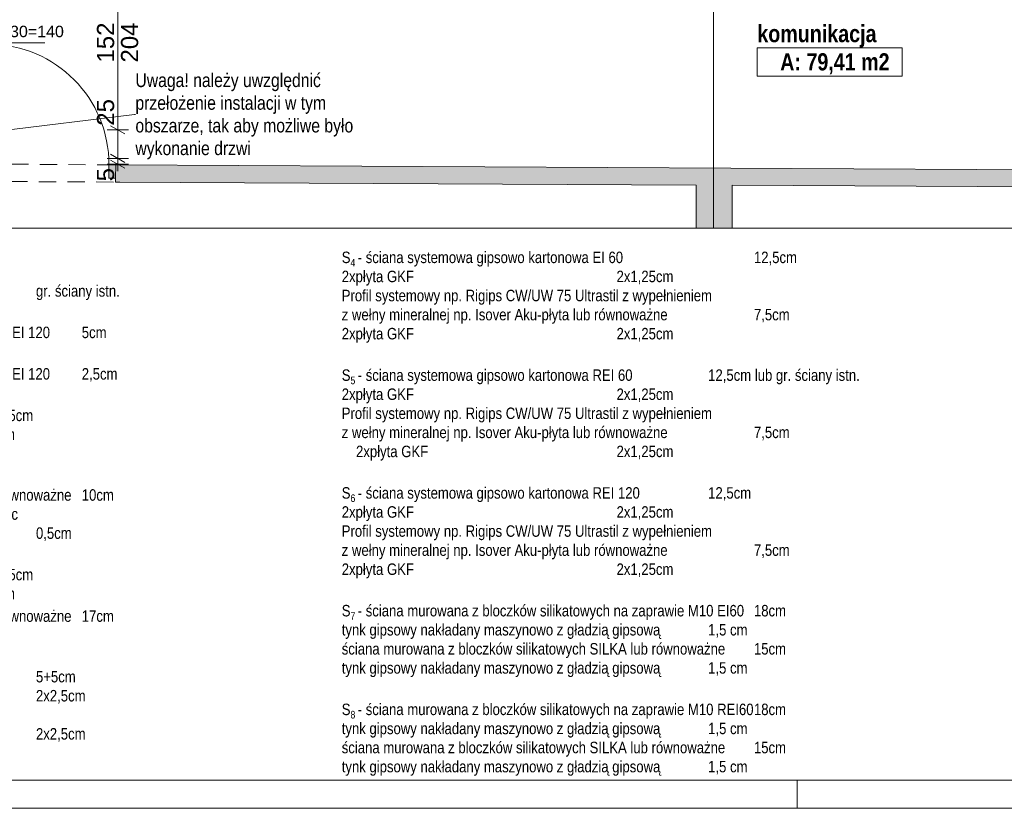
# Paper-space layout 'A-29 RZUT - PIĘTRO -1' of a CAD drawing. Header units: millimetres. Extents: x 0 to 950, y 0 to 750.
# Tile 2 of 24: x 94 to 266, y 0 to 138. Entities that reach past the tile are written whole.
import ezdxf
from ezdxf.xclip import XClip

# ---------------------------------------------------------------- set-up
doc = ezdxf.new("R2010")
doc.units = ezdxf.units.MM
doc.header["$MEASUREMENT"] = 0
doc.header["$XCLIPFRAME"] = 0
for name, pattern in [('DASHDOTX2', [1000, 500, -250, 0, -250]), ('Przer. długie kreski', [2.5, 1.5, -1]), ('PRZERYWANA_DU_A', [550, 350, -200])]:
    doc.linetypes.add(name, pattern=pattern)
for name, color, linetype, lineweight in [('0_Nr_pióra__1', 7, 'Continuous', 20), ('A_Arkusz_Nr_pióra__1', 7, 'Continuous', 20), ('A_ppoż_Nr_pióra__1', 7, 'Continuous', 20), ('A_ppoż_Nr_pióra__2', 8, 'Continuous', 13), ('A_wymiary_Nr_pióra__1', 7, 'Continuous', 20), ('A_wymiary_Nr_pióra__2', 8, 'Continuous', 13), ('A_ściany_Nr_pióra__1', 7, 'Continuous', 20), ('Drzwi Archicad_Nr_pióra__1', 7, 'Continuous', 20), ('Znaczniki drzwi Archicada_Nr_pióra__3', 252, 'Continuous', 13)]:
    doc.layers.add(name, color=color, linetype=linetype, lineweight=lineweight)
for name, color, linetype, lineweight, true_color in [('A_Arkusz_Nr_pióra__237', 7, 'Continuous', 5, 0x343434), ('A_opis_Nr_pióra__10', 7, 'Continuous', 13, 0x4b4b4b), ('A_opis_Nr_pióra__255', 7, 'Continuous', 15, 0x242424), ('A_osie_Nr_pióra__16', 7, 'Continuous', 5, 0x0f0f0f), ('A_ściany_Nr_pióra__10', 7, 'Continuous', 13, 0x4b4b4b)]:
    doc.layers.add(name, color=color, linetype=linetype, lineweight=lineweight, true_color=true_color)
doc.layers.add('A_ściany', color=7, linetype='Continuous')
doc.layers.add('Drzwi Archicad', color=7, linetype='Continuous')
doc.styles.add('STYL_AUTOMATYCZNY_2', font='ARIALN.TTF')
doc.styles.add('STYL_AUTOMATYCZNY_4', font='arial.ttf')
doc.styles.add('STYL_AUTOMATYCZNY_5', font='arial.ttf')
doc.styles.add('STYL_AUTOMATYCZNY_6', font='ARIALN.TTF')

# ---------------------------------------------------------------- blocks, each defined once
blk = doc.blocks.new('Rysunek_1_1', base_point=(-3203.21, -656.72))
at = {"layer": 'A_ściany', "linetype": 'Continuous', "lineweight": 0, "true_color": 0x000000}
for points in [[(110.97, 109.48), (304.37, 108.47), (304.38, 111.47), (110.99, 112.48)], [(212.38, 101.43), (218.66, 101.43), (218.66, 108.92), (212.38, 108.95)]]:
    blk.add_hatch(color=18, dxfattribs=at).paths.add_polyline_path(points)
at = {"layer": 'Drzwi Archicad', "linetype": 'Continuous', "lineweight": 0, "true_color": 0xfdfdfd}
blk.add_hatch(color=7, dxfattribs=at).paths.add_polyline_path([(110.97, 110.18), (110.99, 112.48), (109.79, 112.49), (109.77, 110.19)])
at = {"layer": 'A_opis_Nr_pióra__255', "color": 250, "linetype": 'Continuous', "lineweight": 15, "ltscale": 2, "true_color": 0x242424}
for p, q in [((87.59, 118.04), (114.26, 121.32)), ((114.26, 121.32), (114.42, 121.32))]:
    blk.add_line(p, q, dxfattribs=at)
at = {"layer": 'A_osie_Nr_pióra__16', "color": 250, "linetype": 'DASHDOTX2', "lineweight": 5, "ltscale": 2, "true_color": 0x0f0f0f}
blk.add_line((215.38, 365.07), (215.38, 101.43), dxfattribs=at)
at = {"layer": 'A_ppoż_Nr_pióra__1', "color": 7, "linetype": 'Continuous', "lineweight": 20, "ltscale": 2}
for p, q in [((223.05, 132.93), (223.05, 127.99)), ((223.05, 132.93), (248.35, 132.93)), ((248.35, 132.93), (248.35, 127.99)), ((223.05, 127.99), (248.35, 127.99))]:
    blk.add_line(p, q, dxfattribs=at)
at = {"layer": 'A_ppoż_Nr_pióra__2', "color": 8, "linetype": 'PRZERYWANA_DU_A', "lineweight": 13, "ltscale": 2, "flags": 128}
blk.add_lwpolyline([(51.04, 101.43), (365.17, 101.43)], dxfattribs=at)
at = {"layer": 'A_wymiary_Nr_pióra__1', "color": 7, "linetype": 'Continuous', "lineweight": 20, "ltscale": 2}
for p, q in [((110.09, 119.33), (112.59, 117.89)), ((110.09, 114.33), (112.59, 112.89)), ((110.09, 113.33), (112.59, 111.89))]:
    blk.add_line(p, q, dxfattribs=at)
at = {"layer": 'A_wymiary_Nr_pióra__2', "color": 8, "linetype": 'Continuous', "lineweight": 13, "ltscale": 2}
for p, q in [((111.34, 118.61), (111.34, 149.01)), ((113.22, 118.61), (109.47, 118.61)), ((111.34, 113.61), (111.34, 118.61)), ((113.22, 113.61), (109.47, 113.61)), ((111.34, 112.61), (111.34, 113.61)), ((113.22, 112.61), (109.47, 112.61)), ((111.34, 111.39), (111.34, 112.61))]:
    blk.add_line(p, q, dxfattribs=at)
at = {"layer": 'A_ściany_Nr_pióra__1', "color": 7, "linetype": 'Continuous', "lineweight": 20, "ltscale": 2}
for p, q in [((110.99, 112.48), (110.97, 110.18)), ((110.99, 112.48), (111.93, 112.47)), ((110.97, 110.18), (110.97, 109.48)), ((110.97, 109.48), (111.71, 109.48))]:
    blk.add_line(p, q, dxfattribs=at)
at = {"layer": 'A_ściany_Nr_pióra__1', "color": 7, "linetype": 'Continuous', "lineweight": 20, "ltscale": 2, "flags": 128}
for points in [[(304.38, 111.47), (110.99, 112.48)], [(110.97, 109.48), (212.38, 108.95)], [(212.38, 108.95), (212.38, 101.43)], [(218.66, 108.92), (304.37, 108.47)], [(218.66, 101.43), (218.66, 108.92)]]:
    blk.add_lwpolyline(points, dxfattribs=at)
at = {"layer": 'A_ściany_Nr_pióra__10', "color": 251, "linetype": 'Przer. długie kreski', "lineweight": 13, "ltscale": 2, "true_color": 0x4b4b4b}
for p, q in [((87.73, 112.64), (110.99, 112.48)), ((87.57, 109.6), (110.97, 109.48))]:
    blk.add_line(p, q, dxfattribs=at)
at = {"layer": 'Drzwi Archicad_Nr_pióra__1', "color": 7, "linetype": 'Continuous', "lineweight": 20, "ltscale": 2}
for p, q in [((109.77, 110.19), (109.79, 112.49)), ((109.79, 112.49), (110.99, 112.48)), ((110.99, 112.48), (110.97, 110.18)), ((110.99, 112.48), (110.97, 110.18)), ((110.99, 112.48), (110.97, 110.18)), ((110.99, 112.48), (111.93, 112.47)), ((110.99, 112.48), (111.93, 112.47)), ((110.97, 110.18), (109.77, 110.19)), ((110.97, 110.18), (110.97, 109.48)), ((110.97, 110.18), (110.97, 109.48)), ((110.97, 109.48), (111.71, 109.48)), ((110.97, 109.48), (111.71, 109.48))]:
    blk.add_line(p, q, dxfattribs=at)
blk.add_arc((88.79, 112.59), 21, 359.7013, 89.7013, dxfattribs=at)
at = {"layer": 'Znaczniki drzwi Archicada_Nr_pióra__3', "color": 252, "linetype": 'Continuous', "lineweight": 13, "ltscale": 2}
blk.add_line((79.23, 133.81), (98.6, 133.81), dxfattribs=at)
at = {"layer": '0_Nr_pióra__1', "color": 7, "linetype": 'Continuous', "lineweight": 20, "char_height": 3, "attachment_point": 1, "style": 'STYL_AUTOMATYCZNY_6'}
for s, insert in [('\\A1;{\\pql;\\fArial Narrow|b1|i0|c238|p0;\\W1.000000;komunikacja}', (223.05, 136.93)), ('\\A1;{\\pql;\\fArial Narrow|b1|i0|c238|p0;\\W1.000000;A: 79,41 m2}', (227.05, 132))]:
    blk.add_mtext(s, dxfattribs=dict(at, insert=insert))
at = {"layer": 'A_opis_Nr_pióra__10', "color": 251, "linetype": 'Continuous', "lineweight": 13, "true_color": 0x4b4b4b, "insert": (114.42, 120.98), "char_height": 2.4, "width": 44.5324, "attachment_point": 4, "line_spacing_factor": 0.990988, "style": 'STYL_AUTOMATYCZNY_2'}
blk.add_mtext('\\A1;{\\pql;\\fArial Narrow|b0|i0|c238|p0;\\W1.000000;Uwaga! należy uwzględnić przełożenie instalacji w tym obszarze, tak aby możliwe było wykonanie drzwi}', dxfattribs=at)
at = {"layer": 'A_wymiary_Nr_pióra__1', "color": 7, "linetype": 'Continuous', "lineweight": 20, "char_height": 3, "attachment_point": 7, "rotation": 90, "style": 'STYL_AUTOMATYCZNY_5'}
for s, insert, width in [('\\A1;{\\pql;\\fArial|b0|i0|c238|p0;\\W1.000000;152}', (110.74, 130.38), 6.8645), ('\\A1;{\\pql;\\fArial|b0|i0|c238|p0;\\W1.000000;204}', (114.94, 130.38), 6.8645), ('\\A1;{\\pql;\\fArial|b0|i0|c238|p0;\\W1.000000;25}', (110.74, 119.33), 4.5763), ('\\A1;{\\pql;\\fArial|b0|i0|c238|p0;\\W1.000000;5}', (110.74, 109.6), 2.2882)]:
    blk.add_mtext(s, dxfattribs=dict(at, insert=insert, width=width))
at = {"layer": 'Znaczniki drzwi Archicada_Nr_pióra__3', "color": 252, "linetype": 'Continuous', "lineweight": 13, "insert": (86.23, 134.78), "char_height": 2, "attachment_point": 7, "style": 'STYL_AUTOMATYCZNY_4'}
blk.add_mtext('\\A1;{\\pql;\\fArial CE|b0|i0|c238|p0;\\W1.000000;110+30=140}', dxfattribs=at)

psp = doc.layouts.new('A-29 RZUT - PIĘTRO -1')

# ---------------------------------------------------------------- linework, layer by layer
at = {"layer": 'A_Arkusz_Nr_pióra__1', "color": 7, "linetype": 'Continuous', "lineweight": 20}
psp.add_line((945.1, 4.9), (29.9, 4.9), dxfattribs=at)
at = {"layer": 'A_Arkusz_Nr_pióra__1', "color": 7, "linetype": 'Continuous', "lineweight": 20, "flags": 128}
psp.add_lwpolyline([(0, 750), (950, 750), (950, 0), (0, 0)], close=True, dxfattribs=at)
at = {"layer": 'A_Arkusz_Nr_pióra__237', "color": 250, "linetype": 'Continuous', "lineweight": 5, "true_color": 0x343434}
psp.add_line((230, 0), (230, 4.9), dxfattribs=at)

# ---------------------------------------------------------------- block references
at = {"color": 37, "linetype": 'Continuous', "lineweight": 5, "true_color": 0x656532}
ref = psp.add_blockref('Rysunek_1_1', (-3203.21, -656.72), dxfattribs=at)
XClip(ref).set_block_clipping_path([(34.2720516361, 101.426833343), (535.1719941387, 519.046833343)])

# ---------------------------------------------------------------- texts
at = {"layer": '0_Nr_pióra__1', "color": 7, "linetype": 'Continuous', "lineweight": 20, "char_height": 2, "attachment_point": 7, "style": 'STYL_AUTOMATYCZNY_2'}
for s, insert in [('\\A1;{\\pql;\\fArial Narrow|b0|i0|c238|p0;\\W1.000000;S\\fArial Narrow|b0|i0|c238|p0;\\W1.000000;\\A1{\\H.66x;\\S ^ i ;}\\fArial Narrow|b0|i0|c238|p0;\\W1.000000;- uzupełnienie ściany analogiczne do stanu istniejącego \\P\\pql;\\fArial Narrow|b0|i0|c238|p0;\\W1.000000;o odporności pożarowej podanej na rysunku^I^I^Igr. ściany istn.\\P\\pql;\\fArial Narrow|b0|i0|c238|p0;\\W1.000000;\\P\\pql;\\fArial Narrow|b0|i0|c238|p0;\\W1.000000;S\\fArial Narrow|b0|i0|c238|p0;\\W1.000000;\\A1{\\H.66x;\\S ^ 1 ;}\\fArial Narrow|b0|i0|c238|p0;\\W1.000000;- okładzina ppoż Promatec-H Promat lub równoważne REI 120^I5cm  \\P\\pql;\\fArial Narrow|b0|i0|c238|p0;\\W1.000000;\\P\\pql;\\fArial Narrow|b0|i0|c238|p0;\\W1.000000;S\\fArial Narrow|b0|i0|c238|p0;\\W1.000000;\\A1{\\H.66x;\\S ^ 2 ;}\\fArial Narrow|b0|i0|c238|p0;\\W1.000000;- okładzina ppoż Promatec-H Promat lub równoważne REI 120^I2,5cm  \\P\\pql;\\pt2.50226;\\fArial Narrow|b0|i0|c238|p0;\\W1.000000;^I^I^I\\P\\pql;\\pt2.50226;\\fArial Narrow|b0|i0|c238|p0;\\W1.000000;S\\fArial Narrow|b0|i0|c238|p0;\\W1.000000;\\A1{\\H.66x;\\S ^ 3c;}\\fArial Narrow|b0|i0|c238|p0;\\W1.000000;- obudowa kanału REIS 120^I^I^I^I15,5cm\\P\\pql;\\pt2.50226;\\fArial Narrow|b0|i0|c238|p0;\\W1.000000;płyta Promatect-L500 lub równoważne^I^I^I5cm\\P\\pql;\\pt2.50226;\\fArial Narrow|b0|i0|c238|p0;\\W1.000000;impregnat Promat-2000 lub równoważneó\\P\\pql;\\pt2.50226;\\fArial Narrow|b0|i0|c238|p0;\\W1.000000;konstrukcja stalowa\\P\\pql;\\pt2.50226;\\fArial Narrow|b0|i0|c238|p0;\\W1.000000;^I  wełna mineralna o gęstości 120 kg/m\\fArial Narrow|b0|i0|c238|p0;\\W1.000000;\\A1{\\H.66x;\\S3^  ;}\\fArial Narrow|b0|i0|c238|p0;\\W1.000000; np. Isover lub równoważne^I10cm\\P\\pql;\\pt2.50226;\\fArial Narrow|b0|i0|c238|p0;\\W1.000000;tynk mineralny Drytex z powłoką akrylową Demandit Metalic \\P\\pql;\\pt2.50226;\\fArial Narrow|b0|i0|c238|p0;\\W1.000000;^I^Iw kolorze 203 Silver firmy Dryvit lub równoważny ^I0,5cm\\P\\pql;\\pt2.50226;\\fArial Narrow|b0|i0|c238|p0;\\W1.000000;\\P\\pql;\\pt2.50226;\\fArial Narrow|b0|i0|c238|p0;\\W1.000000;S\\fArial Narrow|b0|i0|c238|p0;\\W1.000000;\\A1{\\H.66x;\\S ^ 3d;}\\fArial Narrow|b0|i0|c238|p0;\\W1.000000;- obudowa kanału REIS 120^I^I^I^I32,5cm\\P\\pql;\\pt2.50226;\\fArial Narrow|b0|i0|c238|p0;\\W1.000000;płyta Promatect-L500 lub równoważne^I^I^I4cm\\P\\pql;\\pt2.50226;\\fArial Narrow|b0|i0|c238|p0;\\W1.000000;^I  wełna mineralna o gęstości 120 kg/m\\fArial Narrow|b0|i0|c238|p0;\\W1.000000;\\A1{\\H.66x;\\S3^  ;}\\fArial Narrow|b0|i0|c238|p0;\\W1.000000; np. Isover lub równoważne^I17cm\\P\\pql;\\pt2.50226;\\fArial Narrow|b0|i0|c238|p0;\\W1.000000;istniejąca ściana żelbetowa szybu windowego\\P\\pql;\\pt2.50226;\\fArial Narrow|b0|i0|c238|p0;\\W1.000000;\\P\\pql;\\pt2.50226;\\fArial Narrow|b0|i0|c238|p0;\\W1.000000;S\\fArial Narrow|b0|i0|c238|p0;\\W1.000000;\\A1{\\H.66x;\\S ^ 3e;}\\fArial Narrow|b0|i0|c238|p0;\\W1.000000;- obudowa konstrukcji stalowej do R 120^I^I^I5+5cm\\P\\pql;\\pt2.50226;\\fArial Narrow|b0|i0|c238|p0;\\W1.000000;^I2x płyta Rigips Glasroc F (Ridurit) lub równoważne^I^I2x2,5cm\\P\\pql;\\pt2.50226;\\fArial Narrow|b0|i0|c238|p0;\\W1.000000;^Ikonstrukcja stalowa\\P\\pql;\\pt2.50226;\\fArial Narrow|b0|i0|c238|p0;\\W1.000000;^I2x płyta Rigips Glasroc F (Ridurit) lub równoważne^I^I2x2,5cm\\P\\pql;\\pt2.50226;\\fArial Narrow|b0|i0|c238|p0;\\W1.000000;\\P\\pql;\\pt2.50226;\\fArial Narrow|b0|i0|c238|p0;\\W1.000000;}', (33.05, 8.08)), ('\\A1;{\\pql;\\pt2.49524;\\fArial Narrow|b0|i0|c238|p0;\\W1.000000;S\\fArial Narrow|b0|i0|c238|p0;\\W1.000000;\\A1{\\H.66x;\\S ^ 4 ;}\\fArial Narrow|b0|i0|c238|p0;\\W1.000000;- ściana systemowa gipsowo kartonowa EI 60^I^I^I12,5cm\\P\\pql;\\pt2.49524;\\fArial Narrow|b0|i0|c238|p0;\\W1.000000;2xpłyta GKF^I^I^I^I^I2x1,25cm\\P\\pql;\\pt2.49524;\\fArial Narrow|b0|i0|c238|p0;\\W1.000000;Profil systemowy np. Rigips CW/UW 75 Ultrastil z wypełnieniem\\P\\pql;\\pt2.49524;\\fArial Narrow|b0|i0|c238|p0;\\W1.000000;z wełny mineralnej np. Isover Aku-płyta lub równoważne^I^I7,5cm\\P\\pql;\\pt2.49524;\\fArial Narrow|b0|i0|c238|p0;\\W1.000000;2xpłyta GKF^I^I^I^I^I2x1,25cm\\P\\pql;\\pt2.49524;\\fArial Narrow|b0|i0|c238|p0;\\W1.000000;\\P\\pql;\\pt2.49524;\\fArial Narrow|b0|i0|c238|p0;\\W1.000000;S\\fArial Narrow|b0|i0|c238|p0;\\W1.000000;\\A1{\\H.66x;\\S ^ 5 ;}\\fArial Narrow|b0|i0|c238|p0;\\W1.000000;- ściana systemowa gipsowo kartonowa REI 60^I^I12,5cm lub gr. ściany istn.\\P\\pql;\\fArial Narrow|b0|i0|c238|p0;\\W1.000000;2xpłyta GKF^I^I^I^I^I2x1,25cm\\P\\pql;\\fArial Narrow|b0|i0|c238|p0;\\W1.000000;Profil systemowy np. Rigips CW/UW 75 Ultrastil z wypełnieniem\\P\\pql;\\fArial Narrow|b0|i0|c238|p0;\\W1.000000;z wełny mineralnej np. Isover Aku-płyta lub równoważne^I^I7,5cm\\P\\pql;\\fArial Narrow|b0|i0|c238|p0;\\W1.000000;^I2xpłyta GKF^I^I^I^I^I2x1,25cm\\P\\pql;\\fArial Narrow|b0|i0|c238|p0;\\W1.000000;\\P\\pql;\\fArial Narrow|b0|i0|c238|p0;\\W1.000000;S\\fArial Narrow|b0|i0|c238|p0;\\W1.000000;\\A1{\\H.66x;\\S ^ 6 ;}\\fArial Narrow|b0|i0|c238|p0;\\W1.000000;- ściana systemowa gipsowo kartonowa REI 120^I^I12,5cm\\P\\pql;\\fArial Narrow|b0|i0|c238|p0;\\W1.000000;2xpłyta GKF^I^I^I^I^I2x1,25cm\\P\\pql;\\fArial Narrow|b0|i0|c238|p0;\\W1.000000;Profil systemowy np. Rigips CW/UW 75 Ultrastil z wypełnieniem\\P\\pql;\\fArial Narrow|b0|i0|c238|p0;\\W1.000000;z wełny mineralnej np. Isover Aku-płyta lub równoważne^I^I7,5cm\\P\\pql;\\fArial Narrow|b0|i0|c238|p0;\\W1.000000;2xpłyta GKF^I^I^I^I^I2x1,25cm\\P\\pql;\\fArial Narrow|b0|i0|c238|p0;\\W1.000000;\\P\\pql;\\fArial Narrow|b0|i0|c238|p0;\\W1.000000;S\\fArial Narrow|b0|i0|c238|p0;\\W1.000000;\\A1{\\H.66x;\\S ^ 7 ;}\\fArial Narrow|b0|i0|c238|p0;\\W1.000000;- ściana murowana z bloczków silikatowych na zaprawie M10 EI60^I18cm\\P\\pql;\\fArial Narrow|b0|i0|c238|p0;\\W1.000000;tynk gipsowy nakładany maszynowo z gładzią gipsową^I^I1,5 cm\\P\\pql;\\fArial Narrow|b0|i0|c238|p0;\\W1.000000;ściana murowana z bloczków silikatowych SILKA lub równoważne^I15cm\\P\\pql;\\fArial Narrow|b0|i0|c238|p0;\\W1.000000;tynk gipsowy nakładany maszynowo z gładzią gipsową^I^I1,5 cm\\P\\pql;\\fArial Narrow|b0|i0|c238|p0;\\W1.000000;\\P\\pql;\\fArial Narrow|b0|i0|c238|p0;\\W1.000000;S\\fArial Narrow|b0|i0|c238|p0;\\W1.000000;\\A1{\\H.66x;\\S ^ 8 ;}\\fArial Narrow|b0|i0|c238|p0;\\W1.000000;- ściana murowana z bloczków silikatowych na zaprawie M10 REI60^I18cm\\P\\pql;\\fArial Narrow|b0|i0|c238|p0;\\W1.000000;tynk gipsowy nakładany maszynowo z gładzią gipsową^I^I1,5 cm\\P\\pql;\\fArial Narrow|b0|i0|c238|p0;\\W1.000000;ściana murowana z bloczków silikatowych SILKA lub równoważne^I15cm\\P\\pql;\\fArial Narrow|b0|i0|c238|p0;\\W1.000000;tynk gipsowy nakładany maszynowo z gładzią gipsową^I^I1,5 cm\\P\\pql;\\fArial Narrow|b0|i0|c238|p0;\\W1.000000;}', (150.46, 5.69))]:
    psp.add_mtext(s, dxfattribs=dict(at, insert=insert))

doc.saveas('drawing.dxf')
